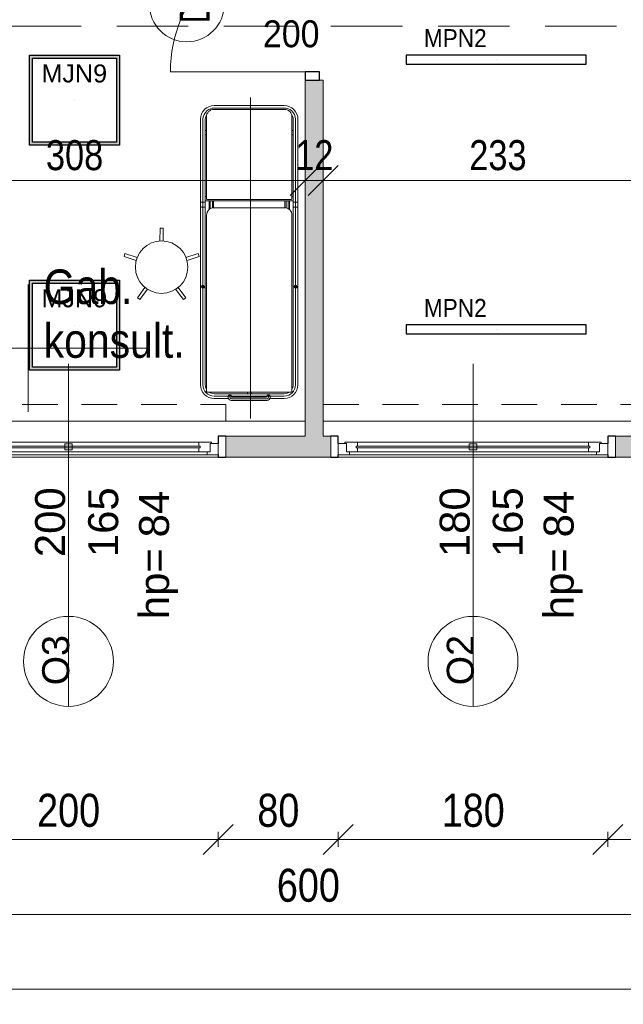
# Model space of a CAD drawing. Header units: centimetres. Extents: x -1631 to 21770, y -8842 to 3590.
# Tile 17 of 142: x 95 to 498, y -257 to 400. Entities that reach past the tile are written whole.
import ezdxf

# ---------------------------------------------------------------- set-up
doc = ezdxf.new("R2010")
doc.units = ezdxf.units.CM
doc.linetypes.add('Ponad', pattern=[39.688, 23.813, -15.875])
doc.linetypes.add('Ukryte', pattern=[71.438, 47.625, -23.813])
for name, color, linetype, lineweight in [('A-ANNO-DIMS', 211, 'Continuous', 13), ('A-ANNO-DIMS-100', 211, 'Continuous', 13), ('A-ANNO-NOTE', 131, 'Continuous', 9), ('A-AREA-IDEN', 2, 'Continuous', 13), ('A-DETL-GENF', 92, 'Continuous', 9), ('A-DETL-HDLN', 90, 'Ukryte', 9), ('A-DETL-MEDM', 33, 'Continuous', 13), ('A-DOOR', 31, 'Continuous', 13), ('A-FLOR-OVHD', 1, 'Ponad', 9), ('A-GLAZ', 151, 'Continuous', 13), ('A-GLAZ-IDEN', 152, 'Continuous', 13), ('A-WALL', 113, 'Continuous', 13), ('A-WALL-PATT', 111, 'Continuous', 13), ('Q-SPCQ', 91, 'Continuous', 9)]:
    doc.layers.add(name, color=color, linetype=linetype, lineweight=lineweight)
doc.layers.add('E_oprawy', color=12, linetype='Continuous')
doc.styles.add('Arial', font='arial.ttf', dxfattribs={"width": 0.9, "height": 18})
doc.styles.add('Arial Narrow_1', font='ARIALN.TTF', dxfattribs={"height": 22})
doc.styles.add('Arial Narrow_5', font='ARIALN.TTF', dxfattribs={"height": 20})
doc.styles.add('Arial_1', font='arial.ttf', dxfattribs={"width": 0.7, "height": 20})
doc.styles.add('Arial_10', font='arial.ttf', dxfattribs={"height": 20})
doc.styles.add('Arial_11', font='arial.ttf', dxfattribs={"width": 0.85, "height": 23})
doc.styles.add('Arial_13', font='arial.ttf', dxfattribs={"height": 0.2})
doc.styles.add('Arial_8', font='arial.ttf', dxfattribs={"height": 18})
doc.dimstyles.new('Diagonal_1_100__0_1_', dxfattribs={"dimscale": 30.48, "dimtxt": 22.515481, "dimasz": 0.656168, "dimexe": 0.164042, "dimexo": 0.0625, "dimgap": 0.065617, "dimtad": 1, "dimdec": 1, "dimrnd": 0.1, "dimdsep": 46, "dimtxsty": 'Arial Narrow_1', "dimblk1": 'OBLIQUE', "dimblk2": 'OBLIQUE', "dimsah": 1, "dimcen": 0.09, "dimazin": 0, "dimtfac": 1, "dimtdec": 4, "dimtix": 1, "dimtmove": 0, "dimatfit": 3, "dimfxl": 0, "dimtvp": 1, "dimtolj": 1, "dimtzin": 0, "dimarcsym": 0})
doc.dimstyles.new('Diagonal_1_100__0__wewnętrzne', dxfattribs={"dimscale": 30.48, "dimtxt": 20.468619, "dimasz": 0.656168, "dimexe": 0.164042, "dimexo": 0.0625, "dimgap": 0.032808, "dimtad": 1, "dimdec": 0, "dimdsep": 46, "dimtxsty": 'Arial Narrow_5', "dimblk1": 'OBLIQUE', "dimblk2": 'OBLIQUE', "dimsah": 1, "dimcen": 0.09, "dimazin": 0, "dimtfac": 1, "dimtdec": 4, "dimtix": 1, "dimtmove": 0, "dimatfit": 3, "dimfxl": 0, "dimtvp": 1, "dimtolj": 1, "dimtzin": 0, "dimarcsym": 0})

# ---------------------------------------------------------------- blocks, each defined once
blk = doc.blocks.new('DRZWI 1S - automatyczna etykieta - Drzwi 90-2322410-6_piętro IV __13_80 m_ - stan projektowany')
at = {"layer": 'A-DETL-GENF'}
for p, q in [((-50.5, 3.5), (-45, 3.5)), ((-50.5, -6), (-50.5, 3.5)), ((-45, 3.5), (-45, -6)), ((45, 3.5), (50.5, 3.5)), ((45, -6), (45, 3.5)), ((50.5, 3.5), (50.5, -6)), ((-45, -6), (-50.5, -6)), ((50.5, -6), (45, -6))]:
    blk.add_line(p, q, dxfattribs=at)
at = {"layer": 'A-DETL-MEDM', "lineweight": 25}
for p, q in [((-50.5, -6), (-50.5, 3.5)), ((-50.5, 3.5), (-45, 3.5)), ((-45, 3.5), (-45, -6)), ((45, 3.5), (45, -6)), ((50.5, 3.5), (45, 3.5)), ((50.5, -6), (50.5, 3.5)), ((-45, -6), (-50.5, -6)), ((45, -6), (50.5, -6))]:
    blk.add_line(p, q, dxfattribs=at)
at = {"layer": 'A-DOOR'}
blk.add_line((45, -6), (45, -96), dxfattribs=at)
blk.add_arc((45, -6), 90, 180, 270, dxfattribs=at)
blk = doc.blocks.new('stół zabiegowy SZ-02 198x65 - stół zabiegowy SZ-02 198x65-V18-6_piętro IV __13_80 m_ - stan projektowany')
at = {"layer": 'Q-SPCQ'}
for p, q in [((74.99, 33.26), (-102.21, 33.26)), ((-36.68, 33.06), (-36.68, 30.26)), ((16.4, 33.26), (16.4, 30.06)), ((19.59, 33.26), (19.59, 30.06)), ((-107, -27.24), (-107, 28.76)), ((11.01, 29.26), (-106.5, 29.26)), ((74.99, 31.66), (-102.21, 31.66)), ((-102.21, 30.06), (74.99, 30.06)), ((20.59, 27.56), (14.77, 27.56)), ((20.59, 26.76), (15.34, 26.76)), ((20.59, -28.54), (20.59, 30.06)), ((21.58, 28.85), (21.58, -27.24)), ((76.59, 29.35), (22.08, 29.35)), ((23.59, 30.06), (23.59, 29.35)), ((64.59, 30.06), (64.59, 29.35)), ((67.59, 29.35), (67.59, 30.06)), ((-111.31, 24.16), (-111.31, 14.62)), ((-109.71, 24.16), (-109.71, 0.76)), ((-108.11, 24.16), (-108.11, -22.64)), ((15.89, 25.36), (20.59, 25.36)), ((16, 24.56), (20.59, 24.56)), ((16.01, -22.74), (16.01, 24.26)), ((81.59, -22.74), (81.59, 24.35)), ((82.49, 24.16), (82.49, -22.64)), ((84.09, 24.16), (84.09, -22.64)), ((-110.56, 14.76), (-109.71, 14.76)), ((-110.46, 13.66), (-109.11, 13.66)), ((-112.56, -11.24), (-112.56, 12.76)), ((-111.46, 12.66), (-111.46, -11.14)), ((-110.36, -10.84), (-110.36, 12.36)), ((-110.16, 12.56), (-109.71, 12.56)), ((-124.56, 0), (89.44, 0)), ((-109.71, 0.76), (-109.71, -22.64)), ((-108.11, 2.01), (-107, 2.01)), ((-108.11, -0.49), (-107, -0.49)), ((-111.31, -22.64), (-111.31, -13.09)), ((-110.46, -12.14), (-109.11, -12.14)), ((-110.16, -11.04), (-109.71, -11.04)), ((-110.56, -13.24), (-109.71, -13.24)), ((20.59, -26.04), (14.77, -26.04)), ((20.59, -25.24), (15.34, -25.24)), ((15.89, -23.84), (20.59, -23.84)), ((16, -23.04), (20.59, -23.04)), ((-106.5, -27.74), (11.01, -27.74)), ((-102.21, -28.54), (74.99, -28.54)), ((74.99, -30.14), (-102.21, -30.14)), ((74.99, -31.74), (-102.21, -31.74)), ((-36.68, -31.54), (-36.68, -28.74)), ((16.4, -31.74), (16.4, -28.54)), ((19.59, -31.74), (19.59, -28.54)), ((22.08, -27.74), (76.59, -27.74)), ((23.59, -28.54), (23.59, -27.82)), ((64.59, -28.54), (64.59, -27.82)), ((67.59, -27.82), (67.59, -28.54))]:
    blk.add_line(p, q, dxfattribs=at)
for centre, radius in [((-36.68, 31.66), 0.999), ((-36.68, 31.66), 0.727), ((-36.68, -30.14), 0.999), ((-36.68, -30.14), 0.727)]:
    blk.add_circle(centre, radius, dxfattribs=at)
for centre, radius, start, end in [((-102.21, 24.16), 9.1, 90, 180), ((74.99, 24.16), 9.1, 0, 90), ((-102.21, 24.16), 7.5, 90, 180), ((-102.21, 24.16), 5.9, 144.33019, 180), ((-106.5, 28.76), 0.5, 90, 180), ((-102.21, 24.16), 5.9, 90, 120.18467), ((11.01, 24.26), 5, 360, 90), ((22.08, 28.85), 0.5, 90, 180), ((74.99, 24.16), 7.5, 38.98915, 90), ((74.99, 24.16), 5.9, 55.77749, 90), ((76.59, 24.35), 5, 360, 90), ((74.99, 24.16), 7.5, 0, 38.75168), ((-110.56, 12.76), 2, 90, 180), ((-110.46, 12.66), 1, 90, 180), ((-109.95, 13.66), 1.13, 282.58342, 77.41658), ((-110.16, 12.36), 0.2, 90, 180), ((-110.56, -11.24), 2, 174.26083, 270), ((-110.46, -11.14), 1, 180, 270), ((-109.95, -12.14), 1.13, 282.58342, 77.41658), ((-102.21, -22.64), 9.1, 180, 270), ((-102.21, -22.64), 7.5, 180, 270), ((-102.21, -22.64), 5.9, 180, 215.66981), ((11.01, -22.74), 5, 270, 0), ((74.99, -22.64), 9.1, 270, 0), ((76.59, -22.74), 5, 270, 360), ((74.99, -22.64), 7.5, 321.24832, 0), ((-106.5, -27.24), 0.5, 180, 270), ((-102.21, -22.64), 5.9, 239.81533, 270), ((22.08, -27.24), 0.5, 180, 270), ((74.99, -22.64), 7.5, 270, 321.01085), ((74.99, -22.64), 5.9, 270, 304.22251)]:
    blk.add_arc(centre, radius, start, end, dxfattribs=at)
blk = doc.blocks.new('stołek obrotowy WG-03 śr_32cm - stołek obrotowy WG-03 śr_32cm-850736-6_piętro IV __13_80 m_ - stan projektowany')
at = {"layer": 'Q-SPCQ'}
for p, q in [((-1, 26.05), (-1.11, 17.46)), ((1, 26.05), (-1, 26.05)), ((1.11, 17.46), (1, 26.05)), ((-24.46, 9), (-25.08, 7.1)), ((-25.08, 7.1), (-16.95, 4.34)), ((-16.27, 6.45), (-24.46, 9)), ((24.46, 9), (16.27, 6.45)), ((16.95, 4.34), (25.08, 7.1)), ((25.08, 7.1), (24.46, 9)), ((-11.16, -13.48), (-16.12, -20.48)), ((-14.5, -21.66), (-9.37, -14.78)), ((9.37, -14.78), (14.5, -21.66)), ((16.12, -20.48), (11.16, -13.48)), ((-16.12, -20.48), (-14.5, -21.66)), ((14.5, -21.66), (16.12, -20.48))]:
    blk.add_line(p, q, dxfattribs=at)
blk.add_circle((0, 0), 17.5, dxfattribs=at)
blk = doc.blocks.new('Okno - automatyczna etykieta - 200x165 _projektowane_-2623157-6_piętro IV __13_80 m_ - stan projektowany')
at = {"layer": 'A-GLAZ'}
for p, q in [((-92.5, 5.5), (-100, 5.5)), ((-100, 5.5), (-100, -2)), ((-100, 5.5), (100, 5.5)), ((-87, 3.5), (-94.5, 3.5)), ((-94.5, 3.5), (-94.5, -2)), ((-94.5, -2), (-94.5, 3.5)), ((-94.5, 3.5), (-92.5, 3.5)), ((-92.5, 3.5), (-92.5, 5.5)), ((92.5, 5.5), (-92.5, 5.5)), ((88, 0.75), (-88, 0.75)), ((-88, 0.75), (-88, -0.25)), ((-88, -0.25), (-88, 0.75)), ((-88, 0.75), (-87, 0.75)), ((-87, 0.75), (-87, 3.5)), ((87, 3.5), (-87, 3.5)), ((2.5, 2.25), (-2.5, 2.25)), ((-2.5, 2.25), (-2.5, -1.75)), ((2.5, -1.75), (2.5, 2.25)), ((94.5, 3.5), (87, 3.5)), ((87, 3.5), (87, 0.75)), ((87, 0.75), (88, 0.75)), ((88, -0.25), (88, 0.75)), ((88, 0.75), (88, -0.25)), ((100, 5.5), (92.5, 5.5)), ((92.5, 5.5), (92.5, 3.5)), ((92.5, 3.5), (94.5, 3.5)), ((94.5, -2), (94.5, 3.5)), ((94.5, 3.5), (94.5, -2)), ((100, -2), (100, 5.5)), ((-100, -2), (-94.5, -2)), ((-94.5, -2), (-95.5, -2)), ((-95.5, -2), (-95.5, -3)), ((-95.5, -3), (-87, -3)), ((-88, -0.25), (88, -0.25)), ((-87, -0.25), (-88, -0.25)), ((-87, -3), (-87, -0.25)), ((87, -3), (-87, -3)), ((-2.5, -1.75), (2.5, -1.75)), ((87, -0.25), (87, -3)), ((88, -0.25), (87, -0.25)), ((87, -3), (95.5, -3)), ((95.5, -2), (94.5, -2)), ((94.5, -2), (100, -2)), ((95.5, -3), (95.5, -2))]:
    blk.add_line(p, q, dxfattribs=at)
blk = doc.blocks.new('Okno - automatyczna etykieta - 180x165 _projektowane_-2627857-6_piętro IV __13_80 m_ - stan projektowany')
at = {"layer": 'A-GLAZ'}
for p, q in [((-82.5, 5.5), (-90, 5.5)), ((-90, 5.5), (-90, -2)), ((-90, 5.5), (90, 5.5)), ((-77, 3.5), (-84.5, 3.5)), ((-84.5, 3.5), (-84.5, -2)), ((-84.5, -2), (-84.5, 3.5)), ((-84.5, 3.5), (-82.5, 3.5)), ((-82.5, 3.5), (-82.5, 5.5)), ((82.5, 5.5), (-82.5, 5.5)), ((78, 0.75), (-78, 0.75)), ((-78, 0.75), (-78, -0.25)), ((-78, -0.25), (-78, 0.75)), ((-78, 0.75), (-77, 0.75)), ((-77, 0.75), (-77, 3.5)), ((77, 3.5), (-77, 3.5)), ((2.5, 2.25), (-2.5, 2.25)), ((-2.5, 2.25), (-2.5, -1.75)), ((2.5, -1.75), (2.5, 2.25)), ((84.5, 3.5), (77, 3.5)), ((77, 3.5), (77, 0.75)), ((77, 0.75), (78, 0.75)), ((78, -0.25), (78, 0.75)), ((78, 0.75), (78, -0.25)), ((90, 5.5), (82.5, 5.5)), ((82.5, 5.5), (82.5, 3.5)), ((82.5, 3.5), (84.5, 3.5)), ((84.5, -2), (84.5, 3.5)), ((84.5, 3.5), (84.5, -2)), ((90, -2), (90, 5.5)), ((-90, -2), (-84.5, -2)), ((-84.5, -2), (-85.5, -2)), ((-85.5, -2), (-85.5, -3)), ((-85.5, -3), (-77, -3)), ((-78, -0.25), (78, -0.25)), ((-77, -0.25), (-78, -0.25)), ((-77, -3), (-77, -0.25)), ((77, -3), (-77, -3)), ((-2.5, -1.75), (2.5, -1.75)), ((77, -0.25), (77, -3)), ((78, -0.25), (77, -0.25)), ((77, -3), (85.5, -3)), ((85.5, -2), (84.5, -2)), ((84.5, -2), (90, -2)), ((85.5, -3), (85.5, -2))]:
    blk.add_line(p, q, dxfattribs=at)
blk = doc.blocks.new('DIMBLOCK1-6_piętro IV __13_80 m_ - stan projektowany')
at = {"layer": 'A-ANNO-DIMS-100', "transparency": 16777216}
for p, q in [((-1252.62, -246.77), (-1242.62, -236.77)), ((-1252.62, -241.77), (-1252.62, -251.77)), ((-1252.62, -246.77), (-1252.62, -241.77)), ((1227.38, -246.77), (1237.38, -236.77)), ((1227.38, -241.77), (1227.38, -251.77)), ((1227.38, -246.77), (1227.38, -241.77)), ((-1252.62, -246.77), (-1262.62, -256.77)), ((-1252.62, -246.77), (1227.38, -246.77)), ((1227.38, -246.77), (1217.38, -256.77))]:
    blk.add_line(p, q, dxfattribs=at)
at = {"layer": 'A-ANNO-DIMS-100', "color": 0, "transparency": 16777216, "insert": (-40.5, -216.33), "char_height": 22, "width": 66.9031, "attachment_point": 1, "line_spacing_factor": 0.974696, "style": 'Arial Narrow_1'}
blk.add_mtext('2480', dxfattribs=at)
blk = doc.blocks.new('_Oblique')
at = {"color": 0, "linetype": 'ByBlock', "lineweight": -2}
blk.add_line((-0.5, -0.5), (0.5, 0.5), dxfattribs=at)
blk = doc.blocks.new('DIMBLOCK4-6_piętro IV __13_80 m_ - stan projektowany')
at = {"layer": 'A-ANNO-DIMS-100', "transparency": 16777216}
for p, q in [((-12.62, -196.77), (-2.62, -186.77)), ((587.38, -196.77), (597.38, -186.77)), ((-12.62, -196.77), (-22.62, -206.77)), ((-12.62, -191.77), (-12.62, -201.77)), ((-12.62, -196.77), (-12.62, -191.77)), ((587.38, -196.77), (-12.62, -196.77)), ((587.38, -196.77), (577.38, -206.77)), ((587.38, -191.77), (587.38, -201.77)), ((587.38, -196.77), (587.38, -191.77))]:
    blk.add_line(p, q, dxfattribs=at)
at = {"layer": 'A-ANNO-DIMS-100', "color": 0, "transparency": 16777216, "insert": (266.47, -166.33), "char_height": 22, "width": 50.1774, "attachment_point": 1, "line_spacing_factor": 0.974696, "style": 'Arial Narrow_1'}
blk.add_mtext('600', dxfattribs=at)
blk = doc.blocks.new('DIMBLOCK94-6_piętro IV __13_80 m_ - stan projektowany')
at = {"layer": 'A-ANNO-DIMS-100', "transparency": 16777216}
for p, q in [((297.38, 292.9), (307.38, 302.9)), ((530.38, 292.9), (540.38, 302.9)), ((297.38, 287.9), (297.38, 297.9)), ((530.38, 287.9), (530.38, 297.9)), ((297.38, 292.9), (287.38, 282.9)), ((530.38, 292.9), (297.38, 292.9)), ((297.38, 292.9), (297.38, 287.9)), ((530.38, 292.9), (520.38, 282.9)), ((530.38, 292.9), (530.38, 287.9))]:
    blk.add_line(p, q, dxfattribs=at)
at = {"layer": 'A-ANNO-DIMS-100', "color": 0, "transparency": 16777216, "insert": (394.87, 319.75), "char_height": 20, "width": 45.6158, "attachment_point": 1, "line_spacing_factor": 0.974696, "style": 'Arial Narrow_5'}
blk.add_mtext('233', dxfattribs=at)
blk = doc.blocks.new('DIMBLOCK95-6_piętro IV __13_80 m_ - stan projektowany')
at = {"layer": 'A-ANNO-DIMS-100', "transparency": 16777216}
for p, q in [((285.38, 292.9), (295.38, 302.9)), ((297.38, 292.9), (307.38, 302.9)), ((285.38, 287.9), (285.38, 297.9)), ((297.38, 287.9), (297.38, 297.9)), ((285.38, 292.9), (275.38, 282.9)), ((297.38, 292.9), (285.38, 292.9)), ((285.38, 292.9), (285.38, 287.9)), ((297.38, 292.9), (287.38, 282.9)), ((297.38, 292.9), (297.38, 287.9))]:
    blk.add_line(p, q, dxfattribs=at)
at = {"layer": 'A-ANNO-DIMS-100', "color": 0, "transparency": 16777216, "insert": (278.71, 319.75), "char_height": 20, "width": 30.4105, "attachment_point": 1, "line_spacing_factor": 0.974696, "style": 'Arial Narrow_5'}
blk.add_mtext('12', dxfattribs=at)
blk = doc.blocks.new('DIMBLOCK96-6_piętro IV __13_80 m_ - stan projektowany')
at = {"layer": 'A-ANNO-DIMS-100', "transparency": 16777216}
for p, q in [((-22.62, 292.9), (-12.62, 302.9)), ((285.38, 292.9), (295.38, 302.9)), ((-22.62, 287.9), (-22.62, 297.9)), ((285.38, 287.9), (285.38, 297.9)), ((-22.62, 292.9), (-32.62, 282.9)), ((285.38, 292.9), (-22.62, 292.9)), ((-22.62, 292.9), (-22.62, 287.9)), ((285.38, 292.9), (275.38, 282.9)), ((285.38, 292.9), (285.38, 287.9))]:
    blk.add_line(p, q, dxfattribs=at)
at = {"layer": 'A-ANNO-DIMS-100', "color": 0, "transparency": 16777216, "insert": (112.37, 319.75), "char_height": 20, "width": 45.6158, "attachment_point": 1, "line_spacing_factor": 0.974696, "style": 'Arial Narrow_5'}
blk.add_mtext('308', dxfattribs=at)
blk = doc.blocks.new('METKA_POMIESZCZENIA2 - Rozbudowana krótka - bez ramki-2403173-6_piętro IV __13_80 m_ - stan projektowany')
at = {"layer": 'A-AREA-IDEN'}
for p, q in [((0, 0.425), (0, 0)), ((0.0976, 0), (-0.8, 0)), ((-0.8, 0), (0.8, 0)), ((0, 0), (0, -0.425))]:
    blk.add_line(p, q, dxfattribs=at)
blk = doc.blocks.new('DIMBLOCK250-6_piętro IV __13_80 m_ - stan projektowany')
at = {"layer": 'A-ANNO-DIMS-100', "transparency": 16777216}
for p, q in [((487.38, -146.77), (497.38, -136.77)), ((966.38, -146.77), (976.38, -136.77)), ((487.38, -141.77), (487.38, -151.77)), ((487.38, -146.77), (487.38, -141.77)), ((966.38, -141.77), (966.38, -151.77)), ((966.38, -146.77), (966.38, -141.77)), ((487.38, -146.77), (477.38, -156.77)), ((966.38, -146.77), (487.38, -146.77)), ((966.38, -146.77), (956.38, -156.77))]:
    blk.add_line(p, q, dxfattribs=at)
at = {"layer": 'A-ANNO-DIMS-100', "color": 0, "transparency": 16777216, "insert": (705.97, -116.33), "char_height": 22, "width": 50.1774, "attachment_point": 1, "line_spacing_factor": 0.974696, "style": 'Arial Narrow_1'}
blk.add_mtext('479', dxfattribs=at)
blk = doc.blocks.new('DIMBLOCK251-6_piętro IV __13_80 m_ - stan projektowany')
at = {"layer": 'A-ANNO-DIMS-100', "transparency": 16777216}
for p, q in [((307.38, -146.77), (317.38, -136.77)), ((487.38, -146.77), (497.38, -136.77)), ((307.38, -141.77), (307.38, -151.77)), ((307.38, -146.77), (307.38, -141.77)), ((487.38, -141.77), (487.38, -151.77)), ((487.38, -146.77), (487.38, -141.77)), ((307.38, -146.77), (297.38, -156.77)), ((487.38, -146.77), (307.38, -146.77)), ((487.38, -146.77), (477.38, -156.77))]:
    blk.add_line(p, q, dxfattribs=at)
at = {"layer": 'A-ANNO-DIMS-100', "color": 0, "transparency": 16777216, "insert": (376.47, -116.33), "char_height": 22, "width": 50.1774, "attachment_point": 1, "line_spacing_factor": 0.974696, "style": 'Arial Narrow_1'}
blk.add_mtext('180', dxfattribs=at)
blk = doc.blocks.new('DIMBLOCK252-6_piętro IV __13_80 m_ - stan projektowany')
at = {"layer": 'A-ANNO-DIMS-100', "transparency": 16777216}
for p, q in [((227.38, -146.77), (237.38, -136.77)), ((307.38, -146.77), (317.38, -136.77)), ((227.38, -141.77), (227.38, -151.77)), ((227.38, -146.77), (227.38, -141.77)), ((307.38, -141.77), (307.38, -151.77)), ((307.38, -146.77), (307.38, -141.77)), ((227.38, -146.77), (217.38, -156.77)), ((307.38, -146.77), (227.38, -146.77)), ((307.38, -146.77), (297.38, -156.77))]:
    blk.add_line(p, q, dxfattribs=at)
at = {"layer": 'A-ANNO-DIMS-100', "color": 0, "transparency": 16777216, "insert": (253.44, -116.33), "char_height": 22, "width": 33.4516, "attachment_point": 1, "line_spacing_factor": 0.974696, "style": 'Arial Narrow_1'}
blk.add_mtext('80', dxfattribs=at)
blk = doc.blocks.new('DIMBLOCK253-6_piętro IV __13_80 m_ - stan projektowany')
at = {"layer": 'A-ANNO-DIMS-100', "transparency": 16777216}
for p, q in [((27.38, -146.77), (37.38, -136.77)), ((227.38, -146.77), (237.38, -136.77)), ((27.38, -141.77), (27.38, -151.77)), ((27.38, -146.77), (27.38, -141.77)), ((227.38, -141.77), (227.38, -151.77)), ((227.38, -146.77), (227.38, -141.77)), ((27.38, -146.77), (17.38, -156.77)), ((227.38, -146.77), (27.38, -146.77)), ((227.38, -146.77), (217.38, -156.77))]:
    blk.add_line(p, q, dxfattribs=at)
at = {"layer": 'A-ANNO-DIMS-100', "color": 0, "transparency": 16777216, "insert": (106.47, -116.33), "char_height": 22, "width": 50.1774, "attachment_point": 1, "line_spacing_factor": 0.974696, "style": 'Arial Narrow_1'}
blk.add_mtext('200', dxfattribs=at)
blk = doc.blocks.new('Okno_LD_typ 100 - metka _ wys_parapetu-2491833-6_piętro IV __13_80 m_ - stan projektowany')
at = {"layer": 'A-GLAZ-IDEN'}
blk.add_line((0, 1.8925), (0, -0.3919), dxfattribs=at)
blk.add_circle((0, -0.0919), 0.3, dxfattribs=at)
at = {"layer": 'A-GLAZ-IDEN', "insert": (0.4711, 0.6634), "char_height": 0.2, "width": 0.48783, "attachment_point": 3, "rotation": 90, "line_spacing_factor": 0.936439, "style": 'Arial_13', "bg_fill": 3, "box_fill_scale": 1.25, "bg_fill_color": 256, "bg_fill_true_color": 13158600, "bg_fill_transparency": 0}
blk.add_mtext('\\pxqr,t6.35,12.7,19.05,25.4,31.75,38.1,44.45,50.8,57.15,63.5,69.85,76.2,82.55,88.9,95.25,101.6,107.95,114.3,120.65,127,133.35,139.7,146.05,152.4,158.75,165.1,171.45,177.8,184.15,190.5,196.85,203.2;{hp= }', dxfattribs=at)
blk = doc.blocks.new('MPN2')
at = {"layer": 'E_oprawy', "linetype": 'ByBlock'}
blk.add_lwpolyline([(-60, 3), (-60, -3), (60, -3), (60, 3)], close=True, dxfattribs=at)
at = {"layer": 'E_oprawy'}
blk.add_circle((0, 0), 0.00001, dxfattribs=at)
at = {"layer": 'E_oprawy', "color": 4, "style": 'Arial', "width": 0.9}
blk.add_text('MPN2', height=12, dxfattribs=at).set_placement((-48.27, 8.29))
blk = doc.blocks.new('MJN9')
at = {"layer": 'E_oprawy', "linetype": 'ByBlock'}
h = blk.add_hatch(color=256, dxfattribs=at)
h.paths.add_polyline_path([(-30, -30), (-30, 30), (30, 30), (30, -30)])
h.paths.add_polyline_path([(-28, -28), (-28, 28), (28, 28), (28, -28)], flags=16)
for points in [[(-30, -30), (-30, 30), (30, 30), (30, -30)], [(-28, -28), (-28, 28), (28, 28), (28, -28)]]:
    blk.add_lwpolyline(points, close=True, dxfattribs=at)
blk.add_circle((0, 0), 0.0000001, dxfattribs=at)
at = {"layer": 'E_oprawy', "color": 4, "style": 'Arial'}
blk.add_text('MJN9', height=12, dxfattribs=at).set_placement((-21.96, 11.9))

msp = doc.modelspace()

# ---------------------------------------------------------------- hatches: boundary and pattern name
at = {"layer": 'A-WALL-PATT'}
h = msp.add_hatch(color=9, dxfattribs=at)
h.paths.add_polyline_path([(297.38, 122.33), (297.38, 359.83), (285.38, 359.83), (285.38, 122.33)], flags=0)
h.paths.add_polyline_path([(294.88, 460.83), (297.38, 460.83), (297.38, 466.83), (285.38, 466.83), (285.38, 460.83)], flags=0)
h.paths.add_polyline_path([(297.38, 567.83), (297.38, 684.83), (285.38, 684.83), (285.38, 567.83), (294.88, 567.83)], flags=0)
h.paths.add_polyline_path([(285.38, 785.83), (297.38, 785.83), (297.38, 797.33), (285.38, 797.33), (285.38, 788.28)], flags=0)
h = msp.add_hatch(color=9, dxfattribs=at)
h.paths.add_polyline_path([(-537.36, 108.33), (-532.62, 108.33), (-532.62, 122.33), (-552.62, 122.33), (-552.62, 108.33)], flags=0)
h.paths.add_polyline_path([(-327.62, 108.33), (-257.62, 108.33), (-257.62, 122.33), (-327.62, 122.33)], flags=0)
h.paths.add_polyline_path([(-47.62, 108.33), (22.38, 108.33), (22.38, 122.33), (-47.62, 122.33)], flags=0)
h.paths.add_polyline_path([(232.38, 108.33), (302.38, 108.33), (302.38, 122.33), (232.38, 122.33)], flags=0)
h.paths.add_polyline_path([(492.38, 108.33), (527.38, 108.33), (527.38, 122.33), (492.38, 122.33)], flags=0)

# ---------------------------------------------------------------- linework, layer by layer
at = {"layer": 'A-ANNO-NOTE', "lineweight": 13}
msp.add_circle((206.38, 410.33), 25, dxfattribs=at)
at = {"layer": 'A-DETL-HDLN'}
msp.add_line((-1197.62, 395.83), (1172.38, 395.83), dxfattribs=at)
at = {"layer": 'A-FLOR-OVHD'}
for p, q in [((-22.62, 143.33), (232.38, 143.33)), ((232.38, 132.33), (232.38, 143.33)), ((297.38, 143.33), (527.38, 143.33))]:
    msp.add_line(p, q, dxfattribs=at)
at = {"layer": 'A-WALL', "lineweight": 9}
for p, q in [((285.38, 359.83), (285.38, 122.33)), ((297.38, 359.83), (294.88, 359.83)), ((297.38, 122.33), (297.38, 359.83)), ((-22.62, 132.33), (285.38, 132.33)), ((297.38, 132.33), (530.38, 132.33)), ((285.38, 122.33), (232.38, 122.33)), ((302.38, 122.33), (297.38, 122.33)), ((527.38, 122.33), (492.38, 122.33)), ((227.38, 108.33), (27.38, 108.33)), ((232.38, 108.33), (302.38, 108.33)), ((487.38, 108.33), (307.38, 108.33)), ((492.38, 108.33), (702.38, 108.33))]:
    msp.add_line(p, q, dxfattribs=at)
at = {"layer": 'A-WALL', "color": 7, "lineweight": 25}
for p, q in [((232.38, 122.33), (227.38, 122.33)), ((227.38, 122.33), (227.38, 117.33)), ((307.38, 122.33), (302.38, 122.33)), ((307.38, 117.33), (307.38, 122.33)), ((492.38, 122.33), (487.38, 122.33)), ((487.38, 122.33), (487.38, 117.33)), ((227.38, 109.83), (227.38, 108.33)), ((227.38, 108.33), (232.38, 108.33)), ((302.38, 108.33), (307.38, 108.33)), ((307.38, 108.33), (307.38, 109.83)), ((487.38, 109.83), (487.38, 108.33)), ((487.38, 108.33), (492.38, 108.33))]:
    msp.add_line(p, q, dxfattribs=at)
at = {"layer": 'A-WALL'}
for p, q in [((232.38, 122.33), (232.38, 108.33)), ((302.38, 108.33), (302.38, 122.33)), ((492.38, 122.33), (492.38, 108.33))]:
    msp.add_line(p, q, dxfattribs=at)

# ---------------------------------------------------------------- block references
at = {"layer": 'A-AREA-IDEN', "xscale": 99.99999999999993, "yscale": 99.99999999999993, "zscale": 99.99999999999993}
msp.add_blockref('METKA_POMIESZCZENIA2 - Rozbudowana krótka - bez ramki-2403173-6_piętro IV __13_80 m_ - stan projektowany', (100.43, 180.98), dxfattribs=at)
at = {"layer": 'A-DOOR', "rotation": 269.9999999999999}
msp.add_blockref('DRZWI 1S - automatyczna etykieta - Drzwi 90-2322410-6_piętro IV __13_80 m_ - stan projektowany', (291.38, 410.33), dxfattribs=at)
at = {"layer": 'A-GLAZ', "rotation": 180}
for name, p in [('Okno - automatyczna etykieta - 200x165 _projektowane_-2623157-6_piętro IV __13_80 m_ - stan projektowany', (127.38, 115.33)), ('Okno - automatyczna etykieta - 180x165 _projektowane_-2627857-6_piętro IV __13_80 m_ - stan projektowany', (397.38, 115.33))]:
    msp.add_blockref(name, p, dxfattribs=at)
at = {"layer": 'E_oprawy'}
for p in [(412.82, 373.51), (412.82, 193.51)]:
    msp.add_blockref('MPN2', p, dxfattribs=at)
at = {"layer": 'E_oprawy', "color": 2}
msp.add_blockref('MJN9', (131.38, 346.33), dxfattribs=at)
at = {"layer": 'Q-SPCQ', "rotation": 90.00000000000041}
msp.add_blockref('stół zabiegowy SZ-02 198x65 - stół zabiegowy SZ-02 198x65-V18-6_piętro IV __13_80 m_ - stan projektowany', (248.79, 258.67), dxfattribs=at)
at = {"layer": 'Q-SPCQ'}
msp.add_blockref('stołek obrotowy WG-03 śr_32cm - stołek obrotowy WG-03 śr_32cm-850736-6_piętro IV __13_80 m_ - stan projektowany', (189.55, 235.03), dxfattribs=at)

# ---------------------------------------------------------------- texts
at = {"layer": 'A-ANNO-NOTE', "lineweight": 211, "insert": (211.67, 410.26), "char_height": 20, "width": 25.97, "attachment_point": 5, "rotation": 90, "line_spacing_factor": 0.936439, "style": 'Arial_1'}
msp.add_mtext('\\pxqc,t4.445,8.89,13.335,17.78,22.225,26.67,31.115,35.56,40.005,44.45,48.895,53.34,57.785,62.23,66.675,71.12,75.565,80.01,84.455,88.9,93.345,97.79,102.235,106.68,111.125,115.57,120.015,124.46,128.905,133.35,137.795,142.24;{D2}', dxfattribs=at)
at = {"layer": 'A-ANNO-NOTE', "lineweight": 211, "insert": (276.05, 390.56), "char_height": 18, "width": 38.07, "attachment_point": 5, "line_spacing_factor": 0.936439, "style": 'Arial'}
msp.add_mtext('\\pxqc,t6.35,12.7,19.05,25.4,31.75,38.1,44.45,50.8,57.15,63.5,69.85,76.2,82.55,88.9,95.25,101.6,107.95,114.3,120.65,127,133.35,139.7,146.05,152.4,158.75,165.1,171.45,177.8,184.15,190.5,196.85,203.2;{200}', dxfattribs=at)
at = {"layer": 'A-AREA-IDEN', "insert": (110.86, 174.2), "char_height": 23, "width": 93.33, "attachment_point": 7, "line_spacing_factor": 0.936439, "style": 'Arial_11'}
msp.add_mtext('\\pxt3.69565,7.3913,11.08696,14.78261,18.47826,22.17391,25.86957,29.56522,33.26087,36.95652,40.65217,44.34783,48.04348,51.73913,55.43478,59.13043,62.82609,66.52174,70.21739,73.91304,77.6087,81.30435,85,88.69565,92.3913,96.08696,99.78261,103.47826,107.17391,110.86957,114.56522,118.26087;{Gab.\\Pkonsult.}', dxfattribs=at)

# ---------------------------------------------------------------- dimensions: what is measured, and where the dimension line sits
at = {"layer": 'A-ANNO-DIMS'}
for base, p1, p2, dimstyle, override, picture, middle in [((-22.62, 292.9), (285.38, 287.9), (-22.62, 287.9), 'Diagonal_1_100__0__wewnętrzne', {"dimpost": '<>', "dimfxl": 308}, 'DIMBLOCK96-6_piętro IV __13_80 m_ - stan projektowany', (131.38, 304.11)), ((285.38, 292.9), (297.38, 287.9), (285.38, 287.9), 'Diagonal_1_100__0__wewnętrzne', {"dimpost": '<>', "dimfxl": 12}, 'DIMBLOCK95-6_piętro IV __13_80 m_ - stan projektowany', (291.38, 303.94)), ((297.38, 292.9), (530.38, 287.9), (297.38, 287.9), 'Diagonal_1_100__0__wewnętrzne', {"dimpost": '<>', "dimfxl": 233}, 'DIMBLOCK94-6_piętro IV __13_80 m_ - stan projektowany', (413.88, 304.11)), ((-12.62, -196.77), (587.38, -191.77), (-12.62, -191.77), 'Diagonal_1_100__0_1_', {"dimpost": '<>', "dimfxl": 600}, 'DIMBLOCK4-6_piętro IV __13_80 m_ - stan projektowany', (287.38, -183.53)), ((1227.38, -246.77), (-1252.62, -241.77), (1227.38, -241.77), 'Diagonal_1_100__0_1_', {"dimpost": '<>', "dimfxl": 2480}, 'DIMBLOCK1-6_piętro IV __13_80 m_ - stan projektowany', (-12.62, -233.53))]:
    dim = msp.add_linear_dim(base=base, p1=p1, p2=p2, dimstyle=dimstyle, override=override, dxfattribs=at)
    dim.commit()
    dim.dimension.update_dxf_attribs({"geometry": picture, "text_midpoint": middle})
for base, p1, p2, override, picture, middle in [((27.38, -146.77), (227.38, -141.77), (27.38, -141.77), {"dimpost": '<>', "dimfxl": 200}, 'DIMBLOCK253-6_piętro IV __13_80 m_ - stan projektowany', (127.38, -133.53)), ((227.38, -146.77), (307.38, -141.77), (227.38, -141.77), {"dimpost": '<>', "dimfxl": 80}, 'DIMBLOCK252-6_piętro IV __13_80 m_ - stan projektowany', (267.38, -133.53)), ((307.38, -146.77), (487.38, -141.77), (307.38, -141.77), {"dimpost": '<>', "dimfxl": 180}, 'DIMBLOCK251-6_piętro IV __13_80 m_ - stan projektowany', (397.38, -133.53)), ((487.38, -146.77), (966.38, -141.77), (487.38, -141.77), {"dimpost": '<>', "dimfxl": 479}, 'DIMBLOCK250-6_piętro IV __13_80 m_ - stan projektowany', (726.88, -133.53))]:
    dim = msp.add_linear_dim(base=base, p1=p1, p2=p2, angle=0, dimstyle='Diagonal_1_100__0_1_', override=override, dxfattribs=at)
    dim.commit()
    dim.dimension.update_dxf_attribs({"geometry": picture, "text_midpoint": middle})

# ---------------------------------------------------------------- next in the draw order: block references
at = {"layer": 'A-GLAZ-IDEN', "xscale": 99.99999999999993, "yscale": 99.99999999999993, "zscale": 99.99999999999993}
for p in [(127.38, -18.79), (397.38, -18.79)]:
    msp.add_blockref('Okno_LD_typ 100 - metka _ wys_parapetu-2491833-6_piętro IV __13_80 m_ - stan projektowany', p, dxfattribs=at)

# ---------------------------------------------------------------- next in the draw order: block references
at = {"layer": 'E_oprawy', "color": 2}
msp.add_blockref('MJN9', (131.38, 196.33), dxfattribs=at)

# ---------------------------------------------------------------- next in the draw order: texts
at = {"layer": 'A-GLAZ-IDEN', "rotation": 90, "line_spacing_factor": 0.936439}
for s, insert, char_height, width, attachment_point, style in [('\\pxqc,t6.35,12.7,19.05,25.4,31.75,38.1,44.45,50.8,57.15,63.5,69.85,76.2,82.55,88.9,95.25,101.6,107.95,114.3,120.65,127,133.35,139.7,146.05,152.4,158.75,165.1,171.45,177.8,184.15,190.5,196.85,203.2;{200}', (115.26, 64.84), 20, 48.3, 5, 'Arial_10'), ('\\pxqc,t6.35,12.7,19.05,25.4,31.75,38.1,44.45,50.8,57.15,63.5,69.85,76.2,82.55,88.9,95.25,101.6,107.95,114.3,120.65,127,133.35,139.7,146.05,152.4,158.75,165.1,171.45,177.8,184.15,190.5,196.85,203.2;{165}', (150.7, 64.84), 20, 48.3, 5, 'Arial_10'), ('\\pxqc,t6.35,12.7,19.05,25.4,31.75,38.1,44.45,50.8,57.15,63.5,69.85,76.2,82.55,88.9,95.25,101.6,107.95,114.3,120.65,127,133.35,139.7,146.05,152.4,158.75,165.1,171.45,177.8,184.15,190.5,196.85,203.2;{180}', (385.26, 64.84), 20, 48.3, 5, 'Arial_10'), ('\\pxqc,t6.35,12.7,19.05,25.4,31.75,38.1,44.45,50.8,57.15,63.5,69.85,76.2,82.55,88.9,95.25,101.6,107.95,114.3,120.65,127,133.35,139.7,146.05,152.4,158.75,165.1,171.45,177.8,184.15,190.5,196.85,203.2;{165}', (420.7, 64.84), 20, 48.3, 5, 'Arial_10'), ('\\pxt6.35,12.7,19.05,25.4,31.75,38.1,44.45,50.8,57.15,63.5,69.85,76.2,82.55,88.9,95.25,101.6,107.95,114.3,120.65,127,133.35,139.7,146.05,152.4,158.75,165.1,171.45,177.8,184.15,190.5,196.85,203.2;{84}', (174.49, 54.73), 20, 32.4, 1, 'Arial_10'), ('\\pxt6.35,12.7,19.05,25.4,31.75,38.1,44.45,50.8,57.15,63.5,69.85,76.2,82.55,88.9,95.25,101.6,107.95,114.3,120.65,127,133.35,139.7,146.05,152.4,158.75,165.1,171.45,177.8,184.15,190.5,196.85,203.2;{84}', (444.49, 54.73), 20, 32.4, 1, 'Arial_10'), ('\\pxqc,t7.05556,14.11111,21.16667,28.22222,35.27778,42.33333,49.38889,56.44444,63.5,70.55556,77.61111,84.66667,91.72222,98.77778,105.83333,112.88889,119.94444,127,134.05556,141.11111,148.16667,155.22222,162.27778,169.33333,176.38889,183.44444,190.5,197.55556,204.61111,211.66667,218.72222,225.77778;{O3}', (118.99, -27.17), 18, 33.7, 5, 'Arial_8'), ('\\pxqc,t7.05556,14.11111,21.16667,28.22222,35.27778,42.33333,49.38889,56.44444,63.5,70.55556,77.61111,84.66667,91.72222,98.77778,105.83333,112.88889,119.94444,127,134.05556,141.11111,148.16667,155.22222,162.27778,169.33333,176.38889,183.44444,190.5,197.55556,204.61111,211.66667,218.72222,225.77778;{O2}', (388.99, -27.17), 18, 33.7, 5, 'Arial_8')]:
    msp.add_mtext(s, dxfattribs=dict(at, insert=insert, char_height=char_height, width=width, attachment_point=attachment_point, style=style))

doc.saveas('drawing.dxf')
